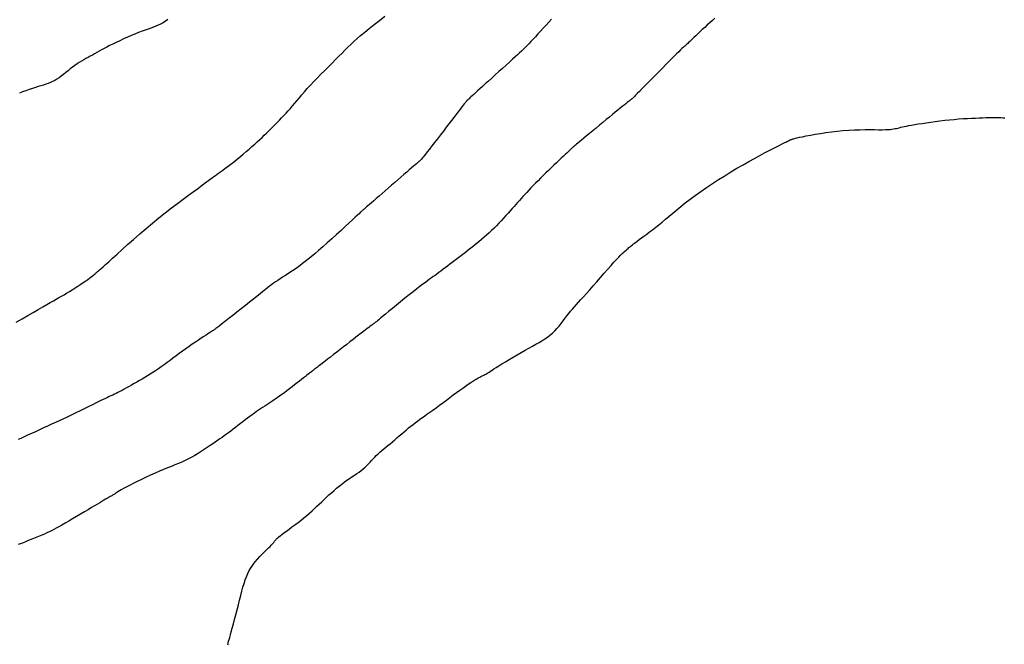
# Model space of a CAD drawing. Header units: millimetres. Extents: x 32690613 to 32693367, y 5343692 to 5344708.
# Tile 192 of 256: x 32692496 to 32692515, y 5344159 to 5344171. Entities that reach past the tile are written whole.
import ezdxf

# ---------------------------------------------------------------- set-up
doc = ezdxf.new("R2010")
doc.units = ezdxf.units.MM
doc.header["$LTSCALE"] = 20
for name, color, linetype in [('02-DGM_HL_493.00', 102, 'Continuous'), ('02-DGM_HL_493.50', 112, 'Continuous'), ('02-DGM_HL_494.00', 122, 'Continuous'), ('02-DGM_HL_494.50', 132, 'Continuous')]:
    doc.layers.add(name, color=color, linetype=linetype)

msp = doc.modelspace()

# ---------------------------------------------------------------- linework, layer by layer
at = {"layer": '02-DGM_HL_493.00', "elevation": 493, "flags": 128}
msp.add_lwpolyline([(32692500.027, 5344159.012), (32692500.03, 5344159.031), (32692500.035, 5344159.052), (32692500.042, 5344159.079), (32692500.051, 5344159.111), (32692500.062, 5344159.15), (32692500.076, 5344159.198), (32692500.092, 5344159.256), (32692500.11, 5344159.325), (32692500.131, 5344159.402), (32692500.153, 5344159.487), (32692500.176, 5344159.576), (32692500.2, 5344159.668), (32692500.224, 5344159.76), (32692500.247, 5344159.85), (32692500.27, 5344159.936), (32692500.29, 5344160.016), (32692500.31, 5344160.091), (32692500.331, 5344160.161), (32692500.352, 5344160.226), (32692500.374, 5344160.288), (32692500.4, 5344160.348), (32692500.428, 5344160.405), (32692500.461, 5344160.46), (32692500.499, 5344160.515), (32692500.54, 5344160.568), (32692500.584, 5344160.619), (32692500.629, 5344160.668), (32692500.673, 5344160.713), (32692500.715, 5344160.756), (32692500.754, 5344160.794), (32692500.788, 5344160.827), (32692500.817, 5344160.856), (32692500.841, 5344160.88), (32692500.859, 5344160.9), (32692500.874, 5344160.916), (32692500.886, 5344160.93), (32692500.895, 5344160.942), (32692500.903, 5344160.953), (32692500.91, 5344160.962), (32692500.917, 5344160.971), (32692500.924, 5344160.981), (32692500.933, 5344160.991), (32692500.945, 5344161.003), (32692500.96, 5344161.018), (32692500.981, 5344161.035), (32692501.006, 5344161.055), (32692501.038, 5344161.08), (32692501.078, 5344161.11), (32692501.123, 5344161.143), (32692501.174, 5344161.18), (32692501.228, 5344161.219), (32692501.284, 5344161.261), (32692501.341, 5344161.304), (32692501.398, 5344161.348), (32692501.453, 5344161.392), (32692501.506, 5344161.436), (32692501.556, 5344161.479), (32692501.604, 5344161.521), (32692501.65, 5344161.564), (32692501.695, 5344161.606), (32692501.74, 5344161.648), (32692501.784, 5344161.691), (32692501.829, 5344161.733), (32692501.875, 5344161.776), (32692501.921, 5344161.818), (32692501.968, 5344161.861), (32692502.015, 5344161.902), (32692502.063, 5344161.943), (32692502.111, 5344161.983), (32692502.159, 5344162.021), (32692502.207, 5344162.058), (32692502.255, 5344162.093), (32692502.303, 5344162.126), (32692502.35, 5344162.158), (32692502.396, 5344162.188), (32692502.44, 5344162.218), (32692502.483, 5344162.248), (32692502.523, 5344162.278), (32692502.561, 5344162.308), (32692502.596, 5344162.338), (32692502.628, 5344162.37), (32692502.659, 5344162.401), (32692502.689, 5344162.433), (32692502.718, 5344162.464), (32692502.747, 5344162.496), (32692502.777, 5344162.527), (32692502.807, 5344162.559), (32692502.84, 5344162.589), (32692502.874, 5344162.62), (32692502.91, 5344162.65), (32692502.947, 5344162.681), (32692502.985, 5344162.713), (32692503.025, 5344162.745), (32692503.066, 5344162.778), (32692503.108, 5344162.813), (32692503.151, 5344162.849), (32692503.194, 5344162.886), (32692503.238, 5344162.924), (32692503.282, 5344162.962), (32692503.326, 5344163), (32692503.37, 5344163.037), (32692503.412, 5344163.073), (32692503.454, 5344163.107), (32692503.495, 5344163.139), (32692503.536, 5344163.17), (32692503.576, 5344163.2), (32692503.618, 5344163.231), (32692503.661, 5344163.262), (32692503.707, 5344163.295), (32692503.756, 5344163.33), (32692503.808, 5344163.368), (32692503.865, 5344163.409), (32692503.925, 5344163.453), (32692503.989, 5344163.5), (32692504.053, 5344163.547), (32692504.119, 5344163.596), (32692504.184, 5344163.644), (32692504.249, 5344163.691), (32692504.311, 5344163.737), (32692504.37, 5344163.779), (32692504.426, 5344163.82), (32692504.479, 5344163.857), (32692504.528, 5344163.892), (32692504.574, 5344163.923), (32692504.616, 5344163.951), (32692504.653, 5344163.975), (32692504.687, 5344163.996), (32692504.717, 5344164.013), (32692504.743, 5344164.027), (32692504.766, 5344164.038), (32692504.786, 5344164.048), (32692504.805, 5344164.057), (32692504.823, 5344164.065), (32692504.84, 5344164.073), (32692504.857, 5344164.082), (32692504.875, 5344164.092), (32692504.895, 5344164.104), (32692504.917, 5344164.119), (32692504.943, 5344164.136), (32692504.974, 5344164.156), (32692505.01, 5344164.18), (32692505.052, 5344164.207), (32692505.102, 5344164.238), (32692505.16, 5344164.274), (32692505.224, 5344164.313), (32692505.294, 5344164.355), (32692505.367, 5344164.398), (32692505.442, 5344164.442), (32692505.518, 5344164.486), (32692505.592, 5344164.528), (32692505.664, 5344164.569), (32692505.731, 5344164.606), (32692505.794, 5344164.641), (32692505.854, 5344164.675), (32692505.909, 5344164.708), (32692505.962, 5344164.741), (32692506.012, 5344164.775), (32692506.059, 5344164.811), (32692506.104, 5344164.85), (32692506.147, 5344164.892), (32692506.188, 5344164.936), (32692506.228, 5344164.983), (32692506.266, 5344165.03), (32692506.303, 5344165.078), (32692506.339, 5344165.126), (32692506.375, 5344165.172), (32692506.41, 5344165.217), (32692506.444, 5344165.259), (32692506.479, 5344165.3), (32692506.515, 5344165.341), (32692506.553, 5344165.383), (32692506.594, 5344165.428), (32692506.639, 5344165.477), (32692506.689, 5344165.531), (32692506.743, 5344165.592), (32692506.804, 5344165.661), (32692506.869, 5344165.735), (32692506.937, 5344165.813), (32692507.006, 5344165.892), (32692507.074, 5344165.97), (32692507.14, 5344166.045), (32692507.202, 5344166.115), (32692507.257, 5344166.177), (32692507.305, 5344166.229), (32692507.347, 5344166.273), (32692507.382, 5344166.309), (32692507.413, 5344166.339), (32692507.439, 5344166.364), (32692507.462, 5344166.385), (32692507.483, 5344166.403), (32692507.502, 5344166.42), (32692507.52, 5344166.436), (32692507.538, 5344166.452), (32692507.558, 5344166.469), (32692507.579, 5344166.487), (32692507.601, 5344166.506), (32692507.627, 5344166.527), (32692507.657, 5344166.55), (32692507.691, 5344166.575), (32692507.729, 5344166.603), (32692507.772, 5344166.634), (32692507.819, 5344166.668), (32692507.87, 5344166.705), (32692507.924, 5344166.745), (32692507.98, 5344166.787), (32692508.039, 5344166.832), (32692508.099, 5344166.88), (32692508.16, 5344166.931), (32692508.223, 5344166.984), (32692508.289, 5344167.04), (32692508.358, 5344167.099), (32692508.431, 5344167.16), (32692508.509, 5344167.224), (32692508.593, 5344167.29), (32692508.683, 5344167.359), (32692508.78, 5344167.43), (32692508.883, 5344167.503), (32692508.99, 5344167.577), (32692509.102, 5344167.651), (32692509.215, 5344167.725), (32692509.331, 5344167.798), (32692509.446, 5344167.869), (32692509.56, 5344167.937), (32692509.673, 5344168.003), (32692509.782, 5344168.064), (32692509.886, 5344168.122), (32692509.985, 5344168.176), (32692510.077, 5344168.225), (32692510.161, 5344168.269), (32692510.236, 5344168.307), (32692510.3, 5344168.34), (32692510.353, 5344168.367), (32692510.396, 5344168.389), (32692510.43, 5344168.406), (32692510.457, 5344168.419), (32692510.477, 5344168.429), (32692510.492, 5344168.436), (32692510.504, 5344168.442), (32692510.513, 5344168.446), (32692510.522, 5344168.45), (32692510.529, 5344168.454), (32692510.536, 5344168.458), (32692510.543, 5344168.461), (32692510.55, 5344168.464), (32692510.557, 5344168.468), (32692510.564, 5344168.471), (32692510.572, 5344168.474), (32692510.581, 5344168.478), (32692510.592, 5344168.482), (32692510.607, 5344168.486), (32692510.627, 5344168.492), (32692510.654, 5344168.499), (32692510.689, 5344168.507), (32692510.733, 5344168.517), (32692510.789, 5344168.528), (32692510.857, 5344168.542), (32692510.936, 5344168.558), (32692511.025, 5344168.574), (32692511.121, 5344168.591), (32692511.222, 5344168.607), (32692511.328, 5344168.622), (32692511.436, 5344168.635), (32692511.545, 5344168.645), (32692511.653, 5344168.653), (32692511.759, 5344168.658), (32692511.861, 5344168.66), (32692511.959, 5344168.661), (32692512.051, 5344168.661), (32692512.136, 5344168.661), (32692512.213, 5344168.66), (32692512.28, 5344168.66), (32692512.338, 5344168.661), (32692512.386, 5344168.663), (32692512.427, 5344168.666), (32692512.462, 5344168.67), (32692512.493, 5344168.675), (32692512.52, 5344168.68), (32692512.545, 5344168.685), (32692512.571, 5344168.691), (32692512.597, 5344168.698), (32692512.626, 5344168.705), (32692512.658, 5344168.712), (32692512.693, 5344168.72), (32692512.733, 5344168.728), (32692512.778, 5344168.737), (32692512.83, 5344168.746), (32692512.888, 5344168.757), (32692512.954, 5344168.768), (32692513.026, 5344168.779), (32692513.104, 5344168.791), (32692513.187, 5344168.803), (32692513.272, 5344168.815), (32692513.36, 5344168.826), (32692513.449, 5344168.837), (32692513.538, 5344168.846), (32692513.625, 5344168.854), (32692513.711, 5344168.861), (32692513.795, 5344168.867), (32692513.876, 5344168.871), (32692513.953, 5344168.875), (32692514.027, 5344168.879), (32692514.097, 5344168.882), (32692514.162, 5344168.884), (32692514.222, 5344168.887), (32692514.277, 5344168.889), (32692514.328, 5344168.89), (32692514.375, 5344168.891), (32692514.419, 5344168.891), (32692514.461, 5344168.89), (32692514.5, 5344168.888), (32692514.537, 5344168.885), (32692514.573, 5344168.881)], dxfattribs=at)
at = {"layer": '02-DGM_HL_493.50', "elevation": 493.5, "flags": 128}
msp.add_lwpolyline([(32692509.147, 5344170.749), (32692509.1, 5344170.707), (32692509.052, 5344170.664), (32692509.005, 5344170.621), (32692508.957, 5344170.577), (32692508.911, 5344170.534), (32692508.867, 5344170.493), (32692508.826, 5344170.454), (32692508.787, 5344170.418), (32692508.753, 5344170.385), (32692508.723, 5344170.357), (32692508.697, 5344170.332), (32692508.675, 5344170.311), (32692508.655, 5344170.293), (32692508.638, 5344170.277), (32692508.623, 5344170.263), (32692508.609, 5344170.25), (32692508.596, 5344170.239), (32692508.583, 5344170.227), (32692508.568, 5344170.214), (32692508.551, 5344170.199), (32692508.53, 5344170.179), (32692508.503, 5344170.153), (32692508.469, 5344170.12), (32692508.426, 5344170.078), (32692508.373, 5344170.025), (32692508.308, 5344169.961), (32692508.236, 5344169.887), (32692508.157, 5344169.808), (32692508.076, 5344169.726), (32692507.996, 5344169.644), (32692507.918, 5344169.565), (32692507.847, 5344169.493), (32692507.785, 5344169.43), (32692507.734, 5344169.378), (32692507.694, 5344169.337), (32692507.663, 5344169.306), (32692507.64, 5344169.283), (32692507.623, 5344169.266), (32692507.61, 5344169.253), (32692507.601, 5344169.245), (32692507.593, 5344169.238), (32692507.585, 5344169.231), (32692507.577, 5344169.224), (32692507.568, 5344169.217), (32692507.556, 5344169.208), (32692507.542, 5344169.197), (32692507.525, 5344169.184), (32692507.504, 5344169.167), (32692507.479, 5344169.147), (32692507.448, 5344169.122), (32692507.413, 5344169.094), (32692507.373, 5344169.061), (32692507.329, 5344169.025), (32692507.28, 5344168.986), (32692507.228, 5344168.943), (32692507.172, 5344168.897), (32692507.113, 5344168.848), (32692507.051, 5344168.797), (32692506.988, 5344168.744), (32692506.924, 5344168.691), (32692506.861, 5344168.639), (32692506.801, 5344168.589), (32692506.744, 5344168.542), (32692506.693, 5344168.499), (32692506.648, 5344168.462), (32692506.61, 5344168.431), (32692506.58, 5344168.406), (32692506.555, 5344168.386), (32692506.535, 5344168.369), (32692506.519, 5344168.356), (32692506.506, 5344168.346), (32692506.495, 5344168.336), (32692506.485, 5344168.328), (32692506.474, 5344168.318), (32692506.464, 5344168.308), (32692506.451, 5344168.296), (32692506.437, 5344168.283), (32692506.419, 5344168.266), (32692506.399, 5344168.246), (32692506.374, 5344168.223), (32692506.344, 5344168.195), (32692506.31, 5344168.162), (32692506.27, 5344168.125), (32692506.227, 5344168.084), (32692506.18, 5344168.04), (32692506.132, 5344167.994), (32692506.081, 5344167.947), (32692506.031, 5344167.898), (32692505.98, 5344167.849), (32692505.93, 5344167.801), (32692505.882, 5344167.752), (32692505.835, 5344167.705), (32692505.789, 5344167.659), (32692505.745, 5344167.613), (32692505.702, 5344167.569), (32692505.662, 5344167.527), (32692505.623, 5344167.486), (32692505.587, 5344167.447), (32692505.552, 5344167.409), (32692505.519, 5344167.372), (32692505.486, 5344167.336), (32692505.453, 5344167.299), (32692505.42, 5344167.261), (32692505.386, 5344167.223), (32692505.35, 5344167.182), (32692505.313, 5344167.14), (32692505.273, 5344167.095), (32692505.232, 5344167.05), (32692505.19, 5344167.003), (32692505.147, 5344166.956), (32692505.102, 5344166.909), (32692505.057, 5344166.862), (32692505.012, 5344166.816), (32692504.965, 5344166.771), (32692504.919, 5344166.728), (32692504.872, 5344166.685), (32692504.825, 5344166.644), (32692504.777, 5344166.602), (32692504.728, 5344166.562), (32692504.679, 5344166.522), (32692504.629, 5344166.481), (32692504.579, 5344166.441), (32692504.528, 5344166.401), (32692504.477, 5344166.362), (32692504.426, 5344166.323), (32692504.375, 5344166.284), (32692504.325, 5344166.246), (32692504.277, 5344166.209), (32692504.229, 5344166.173), (32692504.183, 5344166.139), (32692504.139, 5344166.105), (32692504.096, 5344166.073), (32692504.055, 5344166.042), (32692504.015, 5344166.013), (32692503.977, 5344165.984), (32692503.941, 5344165.957), (32692503.906, 5344165.932), (32692503.872, 5344165.908), (32692503.839, 5344165.884), (32692503.804, 5344165.859), (32692503.767, 5344165.832), (32692503.726, 5344165.801), (32692503.68, 5344165.767), (32692503.627, 5344165.727), (32692503.567, 5344165.68), (32692503.499, 5344165.626), (32692503.423, 5344165.566), (32692503.344, 5344165.502), (32692503.263, 5344165.437), (32692503.183, 5344165.372), (32692503.107, 5344165.31), (32692503.037, 5344165.253), (32692502.976, 5344165.203), (32692502.925, 5344165.161), (32692502.885, 5344165.128), (32692502.852, 5344165.101), (32692502.827, 5344165.08), (32692502.808, 5344165.064), (32692502.793, 5344165.052), (32692502.781, 5344165.042), (32692502.77, 5344165.034), (32692502.76, 5344165.027), (32692502.749, 5344165.019), (32692502.738, 5344165.011), (32692502.724, 5344165.001), (32692502.708, 5344164.99), (32692502.688, 5344164.976), (32692502.665, 5344164.958), (32692502.637, 5344164.937), (32692502.604, 5344164.912), (32692502.566, 5344164.882), (32692502.523, 5344164.849), (32692502.476, 5344164.812), (32692502.425, 5344164.772), (32692502.371, 5344164.73), (32692502.314, 5344164.685), (32692502.255, 5344164.639), (32692502.193, 5344164.591), (32692502.131, 5344164.543), (32692502.068, 5344164.494), (32692502.007, 5344164.447), (32692501.949, 5344164.402), (32692501.894, 5344164.36), (32692501.844, 5344164.321), (32692501.8, 5344164.287), (32692501.762, 5344164.259), (32692501.731, 5344164.235), (32692501.706, 5344164.215), (32692501.684, 5344164.199), (32692501.666, 5344164.185), (32692501.65, 5344164.173), (32692501.636, 5344164.161), (32692501.622, 5344164.151), (32692501.607, 5344164.139), (32692501.591, 5344164.127), (32692501.574, 5344164.114), (32692501.554, 5344164.099), (32692501.532, 5344164.081), (32692501.507, 5344164.062), (32692501.478, 5344164.039), (32692501.445, 5344164.013), (32692501.408, 5344163.983), (32692501.367, 5344163.951), (32692501.323, 5344163.916), (32692501.277, 5344163.88), (32692501.23, 5344163.842), (32692501.181, 5344163.805), (32692501.133, 5344163.768), (32692501.086, 5344163.733), (32692501.04, 5344163.7), (32692500.996, 5344163.668), (32692500.953, 5344163.639), (32692500.912, 5344163.61), (32692500.871, 5344163.583), (32692500.832, 5344163.557), (32692500.793, 5344163.531), (32692500.755, 5344163.506), (32692500.717, 5344163.481), (32692500.679, 5344163.456), (32692500.641, 5344163.431), (32692500.603, 5344163.405), (32692500.564, 5344163.379), (32692500.524, 5344163.351), (32692500.483, 5344163.322), (32692500.441, 5344163.291), (32692500.397, 5344163.258), (32692500.352, 5344163.224), (32692500.307, 5344163.189), (32692500.261, 5344163.154), (32692500.215, 5344163.118), (32692500.17, 5344163.083), (32692500.125, 5344163.049), (32692500.082, 5344163.016), (32692500.04, 5344162.985), (32692499.999, 5344162.955), (32692499.959, 5344162.926), (32692499.919, 5344162.897), (32692499.877, 5344162.869), (32692499.835, 5344162.839), (32692499.791, 5344162.809), (32692499.744, 5344162.777), (32692499.694, 5344162.742), (32692499.641, 5344162.707), (32692499.586, 5344162.67), (32692499.529, 5344162.633), (32692499.471, 5344162.596), (32692499.411, 5344162.56), (32692499.35, 5344162.526), (32692499.289, 5344162.493), (32692499.227, 5344162.463), (32692499.165, 5344162.435), (32692499.102, 5344162.408), (32692499.037, 5344162.381), (32692498.969, 5344162.354), (32692498.899, 5344162.326), (32692498.825, 5344162.296), (32692498.747, 5344162.263), (32692498.665, 5344162.227), (32692498.581, 5344162.188), (32692498.495, 5344162.149), (32692498.411, 5344162.109), (32692498.33, 5344162.069), (32692498.253, 5344162.031), (32692498.184, 5344161.996), (32692498.123, 5344161.964), (32692498.072, 5344161.937), (32692498.03, 5344161.913), (32692497.997, 5344161.894), (32692497.97, 5344161.877), (32692497.948, 5344161.863), (32692497.931, 5344161.852), (32692497.917, 5344161.842), (32692497.904, 5344161.834), (32692497.892, 5344161.826), (32692497.88, 5344161.819), (32692497.867, 5344161.812), (32692497.854, 5344161.805), (32692497.84, 5344161.797), (32692497.824, 5344161.788), (32692497.805, 5344161.778), (32692497.785, 5344161.766), (32692497.761, 5344161.753), (32692497.735, 5344161.737), (32692497.704, 5344161.719), (32692497.669, 5344161.698), (32692497.629, 5344161.674), (32692497.584, 5344161.646), (32692497.532, 5344161.616), (32692497.475, 5344161.581), (32692497.41, 5344161.543), (32692497.341, 5344161.501), (32692497.268, 5344161.458), (32692497.194, 5344161.414), (32692497.12, 5344161.371), (32692497.048, 5344161.329), (32692496.98, 5344161.289), (32692496.919, 5344161.253), (32692496.864, 5344161.222), (32692496.814, 5344161.195), (32692496.769, 5344161.171), (32692496.726, 5344161.149), (32692496.684, 5344161.128), (32692496.64, 5344161.108), (32692496.594, 5344161.087), (32692496.542, 5344161.065), (32692496.484, 5344161.041), (32692496.422, 5344161.016), (32692496.356, 5344160.989), (32692496.29, 5344160.963), (32692496.225, 5344160.937), (32692496.162, 5344160.912), (32692496.104, 5344160.889)], dxfattribs=at)
at = {"layer": '02-DGM_HL_494.00', "elevation": 494, "flags": 128}
msp.add_lwpolyline([(32692506.09, 5344170.729), (32692506.037, 5344170.673), (32692505.985, 5344170.616), (32692505.933, 5344170.56), (32692505.882, 5344170.505), (32692505.833, 5344170.453), (32692505.787, 5344170.402), (32692505.743, 5344170.356), (32692505.703, 5344170.313), (32692505.667, 5344170.275), (32692505.635, 5344170.241), (32692505.607, 5344170.212), (32692505.579, 5344170.185), (32692505.552, 5344170.158), (32692505.523, 5344170.13), (32692505.491, 5344170.1), (32692505.453, 5344170.065), (32692505.409, 5344170.025), (32692505.358, 5344169.978), (32692505.299, 5344169.925), (32692505.236, 5344169.868), (32692505.17, 5344169.808), (32692505.102, 5344169.747), (32692505.034, 5344169.686), (32692504.968, 5344169.626), (32692504.906, 5344169.569), (32692504.848, 5344169.517), (32692504.795, 5344169.469), (32692504.747, 5344169.425), (32692504.704, 5344169.386), (32692504.665, 5344169.351), (32692504.632, 5344169.321), (32692504.603, 5344169.295), (32692504.579, 5344169.273), (32692504.559, 5344169.255), (32692504.543, 5344169.241), (32692504.531, 5344169.23), (32692504.522, 5344169.221), (32692504.515, 5344169.215), (32692504.509, 5344169.21), (32692504.505, 5344169.206), (32692504.501, 5344169.202), (32692504.498, 5344169.199), (32692504.494, 5344169.195), (32692504.489, 5344169.189), (32692504.482, 5344169.182), (32692504.474, 5344169.172), (32692504.464, 5344169.158), (32692504.451, 5344169.142), (32692504.434, 5344169.121), (32692504.414, 5344169.095), (32692504.391, 5344169.064), (32692504.363, 5344169.028), (32692504.332, 5344168.987), (32692504.297, 5344168.941), (32692504.258, 5344168.89), (32692504.215, 5344168.834), (32692504.167, 5344168.772), (32692504.116, 5344168.705), (32692504.062, 5344168.635), (32692504.007, 5344168.563), (32692503.952, 5344168.491), (32692503.898, 5344168.422), (32692503.848, 5344168.357), (32692503.802, 5344168.297), (32692503.762, 5344168.246), (32692503.729, 5344168.204), (32692503.703, 5344168.171), (32692503.682, 5344168.145), (32692503.666, 5344168.126), (32692503.654, 5344168.111), (32692503.644, 5344168.1), (32692503.636, 5344168.092), (32692503.629, 5344168.085), (32692503.623, 5344168.079), (32692503.615, 5344168.072), (32692503.605, 5344168.063), (32692503.594, 5344168.053), (32692503.578, 5344168.039), (32692503.559, 5344168.022), (32692503.534, 5344168.001), (32692503.504, 5344167.975), (32692503.467, 5344167.943), (32692503.424, 5344167.906), (32692503.377, 5344167.865), (32692503.325, 5344167.82), (32692503.269, 5344167.772), (32692503.212, 5344167.722), (32692503.152, 5344167.67), (32692503.092, 5344167.618), (32692503.031, 5344167.565), (32692502.972, 5344167.514), (32692502.914, 5344167.464), (32692502.859, 5344167.416), (32692502.807, 5344167.371), (32692502.759, 5344167.33), (32692502.716, 5344167.293), (32692502.679, 5344167.261), (32692502.649, 5344167.235), (32692502.624, 5344167.214), (32692502.604, 5344167.197), (32692502.589, 5344167.184), (32692502.577, 5344167.173), (32692502.567, 5344167.165), (32692502.559, 5344167.158), (32692502.552, 5344167.151), (32692502.544, 5344167.144), (32692502.535, 5344167.136), (32692502.523, 5344167.124), (32692502.506, 5344167.108), (32692502.483, 5344167.087), (32692502.453, 5344167.058), (32692502.413, 5344167.021), (32692502.362, 5344166.973), (32692502.299, 5344166.915), (32692502.226, 5344166.848), (32692502.146, 5344166.775), (32692502.062, 5344166.698), (32692501.975, 5344166.619), (32692501.888, 5344166.541), (32692501.804, 5344166.466), (32692501.726, 5344166.397), (32692501.655, 5344166.335), (32692501.59, 5344166.281), (32692501.531, 5344166.233), (32692501.477, 5344166.189), (32692501.427, 5344166.151), (32692501.379, 5344166.115), (32692501.332, 5344166.081), (32692501.285, 5344166.049), (32692501.238, 5344166.017), (32692501.19, 5344165.986), (32692501.143, 5344165.955), (32692501.096, 5344165.925), (32692501.05, 5344165.895), (32692501.005, 5344165.866), (32692500.962, 5344165.837), (32692500.922, 5344165.81), (32692500.884, 5344165.783), (32692500.847, 5344165.756), (32692500.81, 5344165.728), (32692500.772, 5344165.698), (32692500.731, 5344165.666), (32692500.685, 5344165.629), (32692500.633, 5344165.587), (32692500.574, 5344165.54), (32692500.507, 5344165.486), (32692500.433, 5344165.428), (32692500.355, 5344165.366), (32692500.276, 5344165.304), (32692500.198, 5344165.242), (32692500.123, 5344165.183), (32692500.054, 5344165.129), (32692499.992, 5344165.081), (32692499.941, 5344165.041), (32692499.9, 5344165.009), (32692499.866, 5344164.983), (32692499.839, 5344164.963), (32692499.818, 5344164.947), (32692499.801, 5344164.934), (32692499.788, 5344164.925), (32692499.776, 5344164.916), (32692499.765, 5344164.908), (32692499.753, 5344164.9), (32692499.74, 5344164.892), (32692499.724, 5344164.881), (32692499.705, 5344164.869), (32692499.682, 5344164.854), (32692499.654, 5344164.835), (32692499.619, 5344164.813), (32692499.578, 5344164.785), (32692499.53, 5344164.754), (32692499.477, 5344164.719), (32692499.421, 5344164.681), (32692499.361, 5344164.641), (32692499.3, 5344164.599), (32692499.238, 5344164.556), (32692499.177, 5344164.512), (32692499.116, 5344164.468), (32692499.058, 5344164.425), (32692499, 5344164.382), (32692498.944, 5344164.339), (32692498.889, 5344164.298), (32692498.835, 5344164.258), (32692498.781, 5344164.219), (32692498.728, 5344164.181), (32692498.675, 5344164.146), (32692498.623, 5344164.112), (32692498.572, 5344164.079), (32692498.521, 5344164.048), (32692498.47, 5344164.018), (32692498.42, 5344163.988), (32692498.37, 5344163.96), (32692498.321, 5344163.932), (32692498.272, 5344163.904), (32692498.224, 5344163.876), (32692498.178, 5344163.85), (32692498.132, 5344163.824), (32692498.088, 5344163.8), (32692498.047, 5344163.777), (32692498.007, 5344163.756), (32692497.97, 5344163.737), (32692497.935, 5344163.719), (32692497.903, 5344163.704), (32692497.871, 5344163.689), (32692497.839, 5344163.674), (32692497.807, 5344163.66), (32692497.772, 5344163.644), (32692497.735, 5344163.627), (32692497.694, 5344163.608), (32692497.649, 5344163.586), (32692497.6, 5344163.562), (32692497.547, 5344163.536), (32692497.492, 5344163.508), (32692497.434, 5344163.48), (32692497.374, 5344163.45), (32692497.314, 5344163.42), (32692497.252, 5344163.39), (32692497.191, 5344163.361), (32692497.129, 5344163.331), (32692497.066, 5344163.301), (32692497.003, 5344163.271), (32692496.937, 5344163.241), (32692496.87, 5344163.209), (32692496.8, 5344163.177), (32692496.728, 5344163.144), (32692496.653, 5344163.109), (32692496.576, 5344163.073), (32692496.499, 5344163.038), (32692496.423, 5344163.002), (32692496.348, 5344162.968), (32692496.278, 5344162.936), (32692496.212, 5344162.906), (32692496.152, 5344162.878), (32692496.099, 5344162.855)], dxfattribs=at)
at = {"layer": '02-DGM_HL_494.50', "elevation": 494.5, "flags": 128}
for points in [[(32692496.065, 5344165.056), (32692496.175, 5344165.119), (32692496.281, 5344165.18), (32692496.382, 5344165.238), (32692496.475, 5344165.293), (32692496.561, 5344165.343), (32692496.636, 5344165.386), (32692496.702, 5344165.423), (32692496.761, 5344165.456), (32692496.815, 5344165.486), (32692496.865, 5344165.514), (32692496.913, 5344165.541), (32692496.96, 5344165.568), (32692497.009, 5344165.597), (32692497.06, 5344165.628), (32692497.114, 5344165.662), (32692497.167, 5344165.696), (32692497.221, 5344165.731), (32692497.272, 5344165.765), (32692497.321, 5344165.798), (32692497.366, 5344165.829), (32692497.405, 5344165.857), (32692497.439, 5344165.882), (32692497.467, 5344165.903), (32692497.49, 5344165.921), (32692497.51, 5344165.937), (32692497.526, 5344165.95), (32692497.54, 5344165.962), (32692497.552, 5344165.973), (32692497.563, 5344165.982), (32692497.574, 5344165.992), (32692497.587, 5344166.002), (32692497.603, 5344166.016), (32692497.625, 5344166.034), (32692497.653, 5344166.058), (32692497.69, 5344166.091), (32692497.737, 5344166.133), (32692497.796, 5344166.186), (32692497.868, 5344166.252), (32692497.952, 5344166.329), (32692498.047, 5344166.415), (32692498.15, 5344166.508), (32692498.26, 5344166.606), (32692498.376, 5344166.707), (32692498.495, 5344166.81), (32692498.616, 5344166.911), (32692498.737, 5344167.009), (32692498.856, 5344167.104), (32692498.973, 5344167.194), (32692499.085, 5344167.28), (32692499.191, 5344167.359), (32692499.289, 5344167.432), (32692499.378, 5344167.497), (32692499.457, 5344167.555), (32692499.523, 5344167.604), (32692499.579, 5344167.646), (32692499.627, 5344167.681), (32692499.667, 5344167.711), (32692499.702, 5344167.738), (32692499.734, 5344167.761), (32692499.764, 5344167.784), (32692499.793, 5344167.805), (32692499.825, 5344167.828), (32692499.858, 5344167.852), (32692499.893, 5344167.877), (32692499.931, 5344167.903), (32692499.97, 5344167.932), (32692500.013, 5344167.963), (32692500.058, 5344167.997), (32692500.105, 5344168.034), (32692500.156, 5344168.073), (32692500.208, 5344168.115), (32692500.262, 5344168.159), (32692500.317, 5344168.204), (32692500.372, 5344168.251), (32692500.426, 5344168.297), (32692500.479, 5344168.343), (32692500.53, 5344168.388), (32692500.578, 5344168.432), (32692500.624, 5344168.474), (32692500.668, 5344168.516), (32692500.71, 5344168.556), (32692500.751, 5344168.597), (32692500.792, 5344168.636), (32692500.832, 5344168.676), (32692500.872, 5344168.716), (32692500.912, 5344168.756), (32692500.952, 5344168.797), (32692500.993, 5344168.838), (32692501.034, 5344168.881), (32692501.075, 5344168.924), (32692501.117, 5344168.967), (32692501.158, 5344169.012), (32692501.198, 5344169.058), (32692501.239, 5344169.106), (32692501.28, 5344169.154), (32692501.322, 5344169.205), (32692501.366, 5344169.257), (32692501.413, 5344169.312), (32692501.462, 5344169.37), (32692501.515, 5344169.43), (32692501.573, 5344169.493), (32692501.635, 5344169.56), (32692501.701, 5344169.628), (32692501.77, 5344169.699), (32692501.84, 5344169.769), (32692501.91, 5344169.839), (32692501.979, 5344169.908), (32692502.045, 5344169.974), (32692502.108, 5344170.037), (32692502.166, 5344170.096), (32692502.22, 5344170.151), (32692502.274, 5344170.205), (32692502.328, 5344170.258), (32692502.385, 5344170.312), (32692502.446, 5344170.367), (32692502.514, 5344170.426), (32692502.59, 5344170.489), (32692502.676, 5344170.558), (32692502.769, 5344170.631), (32692502.867, 5344170.708), (32692502.969, 5344170.788)], [(32692498.903, 5344170.725), (32692498.858, 5344170.693), (32692498.813, 5344170.664), (32692498.769, 5344170.639), (32692498.725, 5344170.618), (32692498.68, 5344170.599), (32692498.634, 5344170.581), (32692498.585, 5344170.563), (32692498.534, 5344170.545), (32692498.479, 5344170.526), (32692498.42, 5344170.504), (32692498.356, 5344170.479), (32692498.288, 5344170.452), (32692498.218, 5344170.422), (32692498.146, 5344170.391), (32692498.075, 5344170.359), (32692498.005, 5344170.327), (32692497.937, 5344170.295), (32692497.873, 5344170.264), (32692497.814, 5344170.234), (32692497.76, 5344170.206), (32692497.709, 5344170.179), (32692497.662, 5344170.154), (32692497.617, 5344170.129), (32692497.575, 5344170.105), (32692497.533, 5344170.082), (32692497.492, 5344170.059), (32692497.451, 5344170.037), (32692497.41, 5344170.015), (32692497.369, 5344169.992), (32692497.328, 5344169.969), (32692497.287, 5344169.945), (32692497.246, 5344169.919), (32692497.204, 5344169.892), (32692497.162, 5344169.862), (32692497.12, 5344169.831), (32692497.077, 5344169.797), (32692497.035, 5344169.763), (32692496.992, 5344169.729), (32692496.95, 5344169.695), (32692496.908, 5344169.663), (32692496.866, 5344169.633), (32692496.825, 5344169.606), (32692496.785, 5344169.582), (32692496.745, 5344169.562), (32692496.704, 5344169.544), (32692496.662, 5344169.527), (32692496.619, 5344169.512), (32692496.574, 5344169.497), (32692496.527, 5344169.482), (32692496.477, 5344169.467), (32692496.423, 5344169.45), (32692496.367, 5344169.432), (32692496.308, 5344169.412), (32692496.247, 5344169.391), (32692496.185, 5344169.369), (32692496.123, 5344169.345)]]:
    msp.add_lwpolyline(points, dxfattribs=at)

doc.saveas('drawing.dxf')
